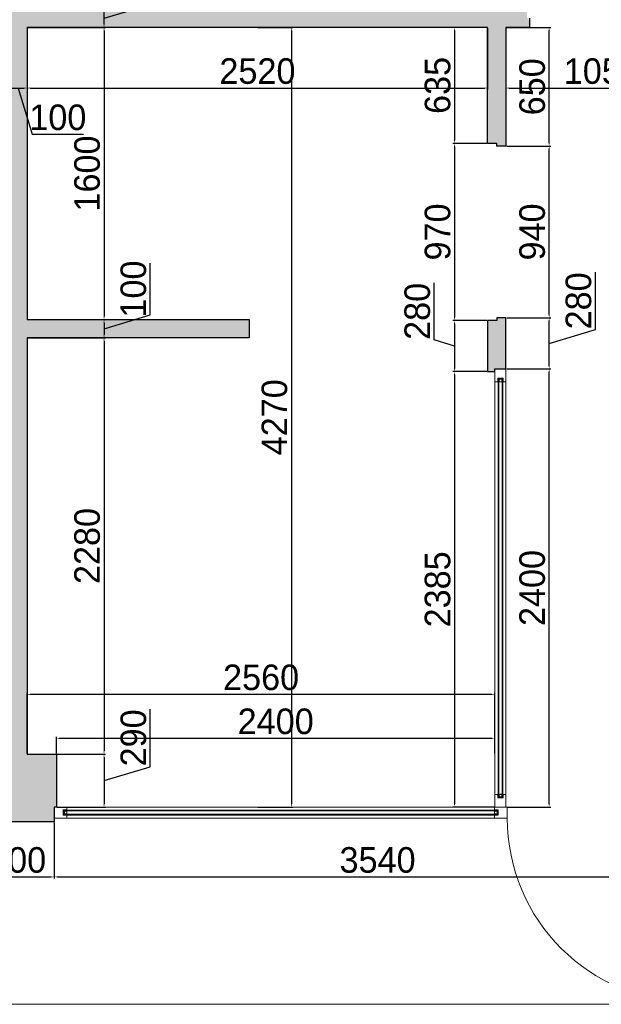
# Model space of a CAD drawing. Header units: feet. Extents: x 1858128 to 2044707, y 4638096 to 4671392.
# Tile 3 of 18: x 1865139 to 1868322, y 4644114 to 4649506. Entities that reach past the tile are written whole.
import ezdxf

# ---------------------------------------------------------------- set-up
doc = ezdxf.new("R2010")
doc.units = ezdxf.units.FT
doc.header["$MEASUREMENT"] = 0
doc.header["$PDMODE"] = 98
doc.header["$PDSIZE"] = 0.3
doc.dimstyles.new('ISO-25', dxfattribs={"dimscale": 7, "dimtxt": 20, "dimasz": 2.5, "dimexe": 1.25, "dimexo": 0.625, "dimgap": 3, "dimtad": 1, "dimdec": 0, "dimtxsty": 'Standard', "dimcen": 2.5, "dimadec": 0, "dimazin": 0, "dimtfac": 1, "dimtdec": 0, "dimtmove": 0, "dimatfit": 3, "dimfxl": 1.25, "dimarcsym": 0})

# ---------------------------------------------------------------- blocks, each defined once
blk = doc.blocks.new('*D5479')
at = {"color": 0, "lineweight": -2, "transparency": 16777216}
for p, q in [((1865184.7, 4649463.8), (1865609.3, 4649463.8)), ((1865600.6, 4649446.3), (1865600.6, 4647881.3)), ((1865184.7, 4647863.8), (1865609.3, 4647863.8))]:
    blk.add_line(p, q, dxfattribs=at)
at = {"color": 0, "lineweight": 0, "transparency": 16777216}
for points in [[(1865597.7, 4649446.3), (1865603.5, 4649446.3), (1865600.6, 4649463.8)], [(1865597.7, 4647881.3), (1865603.5, 4647881.3), (1865600.6, 4647863.8)]]:
    blk.add_solid(points, dxfattribs=at)
at = {"layer": 'Defpoints', "color": 0, "lineweight": 0, "transparency": 16777216}
for p in [(1865180.3, 4649463.8, -26089.3), (1865180.3, 4647863.8, -26089.3), (1865600.6, 4647863.8)]:
    blk.add_point(p, dxfattribs=at)
at = {"color": 0, "lineweight": 0, "transparency": 16777216, "insert": (1865508.6, 4648663.8), "char_height": 140, "attachment_point": 5, "rotation": 90}
blk.add_mtext('1600', dxfattribs=at)
blk = doc.blocks.new('*D5480')
at = {"color": 0, "lineweight": -2, "transparency": 16777216}
for p, q in [((1865853.8, 4649589.8), (1865853.8, 4649872.3)), ((1865600.6, 4649513.8), (1865853.8, 4649589.8)), ((1865199.7, 4649563.8), (1865609.3, 4649563.8)), ((1865600.6, 4649481.3), (1865600.6, 4649546.3)), ((1865184.7, 4649463.8), (1865609.3, 4649463.8))]:
    blk.add_line(p, q, dxfattribs=at)
at = {"color": 0, "lineweight": 0, "transparency": 16777216}
for points in [[(1865597.7, 4649546.3), (1865603.5, 4649546.3), (1865600.6, 4649563.8)], [(1865597.7, 4649481.3), (1865603.5, 4649481.3), (1865600.6, 4649463.8)]]:
    blk.add_solid(points, dxfattribs=at)
at = {"layer": 'Defpoints', "color": 0, "lineweight": 0, "transparency": 16777216}
for p in [(1865195.3, 4649563.8, -26089.3), (1865600.6, 4649563.8), (1865180.3, 4649463.8, -26089.3)]:
    blk.add_point(p, dxfattribs=at)
at = {"color": 0, "lineweight": 0, "transparency": 16777216, "insert": (1865761.8, 4649731.1), "char_height": 140, "attachment_point": 5, "rotation": 90}
blk.add_mtext('100', dxfattribs=at)
blk = doc.blocks.new('*D5482')
at = {"color": 0, "lineweight": -2, "transparency": 16777216}
for p, q in [((1865853.8, 4647889.8), (1865853.8, 4648172.3)), ((1865184.7, 4647863.8), (1865609.3, 4647863.8)), ((1865600.6, 4647813.8), (1865853.8, 4647889.8)), ((1865600.6, 4647846.3), (1865600.6, 4647781.3)), ((1865184.7, 4647763.8), (1865609.3, 4647763.8))]:
    blk.add_line(p, q, dxfattribs=at)
at = {"color": 0, "lineweight": 0, "transparency": 16777216}
for points in [[(1865597.7, 4647846.3), (1865603.5, 4647846.3), (1865600.6, 4647863.8)], [(1865597.7, 4647781.3), (1865603.5, 4647781.3), (1865600.6, 4647763.8)]]:
    blk.add_solid(points, dxfattribs=at)
at = {"layer": 'Defpoints', "color": 0, "lineweight": 0, "transparency": 16777216}
for p in [(1865180.3, 4647863.8, -26089.3), (1865180.3, 4647763.8, -26089.3), (1865600.6, 4647763.8)]:
    blk.add_point(p, dxfattribs=at)
at = {"color": 0, "lineweight": 0, "transparency": 16777216, "insert": (1865761.8, 4648031.1), "char_height": 140, "attachment_point": 5, "rotation": 90}
blk.add_mtext('100', dxfattribs=at)
blk = doc.blocks.new('*D5483')
at = {"color": 0, "lineweight": -2, "transparency": 16777216}
for p, q in [((1865184.7, 4647763.8), (1865609.3, 4647763.8)), ((1865600.6, 4647746.3), (1865600.6, 4645501.3)), ((1865344.7, 4645483.8), (1865609.3, 4645483.8))]:
    blk.add_line(p, q, dxfattribs=at)
at = {"color": 0, "lineweight": 0, "transparency": 16777216}
for points in [[(1865597.7, 4647746.3), (1865603.5, 4647746.3), (1865600.6, 4647763.8)], [(1865597.7, 4645501.3), (1865603.5, 4645501.3), (1865600.6, 4645483.8)]]:
    blk.add_solid(points, dxfattribs=at)
at = {"layer": 'Defpoints', "color": 0, "lineweight": 0, "transparency": 16777216}
for p in [(1865180.3, 4647763.8, -26089.3), (1865340.3, 4645483.8, -26089.3), (1865600.6, 4645483.8)]:
    blk.add_point(p, dxfattribs=at)
at = {"color": 0, "lineweight": 0, "transparency": 16777216, "insert": (1865508.6, 4646623.8), "char_height": 140, "attachment_point": 5, "rotation": 90}
blk.add_mtext('2280', dxfattribs=at)
blk = doc.blocks.new('*D5484')
at = {"color": 0, "lineweight": -2, "transparency": 16777216}
for p, q in [((1865854.1, 4645414.9), (1865854.1, 4645731)), ((1865344.7, 4645483.8), (1865609.3, 4645483.8)), ((1865600.6, 4645466.3), (1865600.6, 4645211.3)), ((1865600.6, 4645338.8), (1865854.1, 4645414.9)), ((1865344.7, 4645193.8), (1865609.3, 4645193.8))]:
    blk.add_line(p, q, dxfattribs=at)
at = {"color": 0, "lineweight": 0, "transparency": 16777216}
for points in [[(1865597.7, 4645466.3), (1865603.5, 4645466.3), (1865600.6, 4645483.8)], [(1865597.7, 4645211.3), (1865603.5, 4645211.3), (1865600.6, 4645193.8)]]:
    blk.add_solid(points, dxfattribs=at)
at = {"layer": 'Defpoints', "color": 0, "lineweight": 0, "transparency": 16777216}
for p in [(1865340.3, 4645483.8, -26089.3), (1865340.3, 4645193.8, -26089.3), (1865600.6, 4645193.8)]:
    blk.add_point(p, dxfattribs=at)
at = {"color": 0, "lineweight": 0, "transparency": 16777216, "insert": (1865762, 4645572.9), "char_height": 140, "attachment_point": 5, "rotation": 90}
blk.add_mtext('290', dxfattribs=at)
blk = doc.blocks.new('*D5485')
at = {"color": 0, "lineweight": -2, "transparency": 16777216}
for p, q in [((1866442.2, 4649463.8), (1866634.8, 4649463.8)), ((1866626, 4649446.3), (1866626, 4645211.3)), ((1866442.2, 4645193.8), (1866634.8, 4645193.8))]:
    blk.add_line(p, q, dxfattribs=at)
at = {"color": 0, "lineweight": 0, "transparency": 16777216}
for points in [[(1866623.1, 4649446.3), (1866628.9, 4649446.3), (1866626, 4649463.8)], [(1866623.1, 4645211.3), (1866628.9, 4645211.3), (1866626, 4645193.8)]]:
    blk.add_solid(points, dxfattribs=at)
at = {"layer": 'Defpoints', "color": 0, "lineweight": 0, "transparency": 16777216}
for p in [(1866437.8, 4649463.8, -26089.3), (1866437.8, 4645193.8, -26089.3), (1866626, 4645193.8)]:
    blk.add_point(p, dxfattribs=at)
at = {"color": 0, "lineweight": 0, "transparency": 16777216, "insert": (1866534, 4647328.8), "char_height": 140, "attachment_point": 5, "rotation": 90}
blk.add_mtext('4270', dxfattribs=at)
blk = doc.blocks.new('*D5486')
at = {"color": 0, "lineweight": -2, "transparency": 16777216}
for p, q in [((1865080.8, 4649479.5), (1865080.8, 4649123.3)), ((1865180.3, 4649459.5), (1865180.3, 4649123.3)), ((1865098.3, 4649132), (1865162.8, 4649132)), ((1865130.6, 4649132), (1865206.6, 4648878.8)), ((1865206.6, 4648878.8), (1865489.1, 4648878.8))]:
    blk.add_line(p, q, dxfattribs=at)
at = {"color": 0, "lineweight": 0, "transparency": 16777216}
for points in [[(1865098.3, 4649134.9), (1865098.3, 4649129.1), (1865080.8, 4649132)], [(1865162.8, 4649134.9), (1865162.8, 4649129.1), (1865180.3, 4649132)]]:
    blk.add_solid(points, dxfattribs=at)
at = {"layer": 'Defpoints', "color": 0, "lineweight": 0, "transparency": 16777216}
for p in [(1865080.8, 4649483.8, -26089.3), (1865180.3, 4649463.8, -26089.3), (1865180.3, 4649132)]:
    blk.add_point(p, dxfattribs=at)
at = {"color": 0, "lineweight": 0, "transparency": 16777216, "insert": (1865347.8, 4648970.8), "char_height": 140, "attachment_point": 5}
blk.add_mtext('100', dxfattribs=at)
blk = doc.blocks.new('*D5487')
at = {"color": 0, "lineweight": -2, "transparency": 16777216}
for p, q in [((1865180.3, 4649459.5), (1865180.3, 4649123.3)), ((1867700.3, 4649459.5), (1867700.3, 4649123.3)), ((1865197.8, 4649132), (1867682.8, 4649132))]:
    blk.add_line(p, q, dxfattribs=at)
at = {"color": 0, "lineweight": 0, "transparency": 16777216}
for points in [[(1865197.8, 4649134.9), (1865197.8, 4649129.1), (1865180.3, 4649132)], [(1867682.8, 4649134.9), (1867682.8, 4649129.1), (1867700.3, 4649132)]]:
    blk.add_solid(points, dxfattribs=at)
at = {"layer": 'Defpoints', "color": 0, "lineweight": 0, "transparency": 16777216}
for p in [(1865180.3, 4649463.8, -26089.3), (1867700.3, 4649463.8, -26089.3), (1867700.3, 4649132)]:
    blk.add_point(p, dxfattribs=at)
at = {"color": 0, "lineweight": 0, "transparency": 16777216, "insert": (1866440.3, 4649224), "char_height": 140, "attachment_point": 5}
blk.add_mtext('2520', dxfattribs=at)
blk = doc.blocks.new('*D5488')
at = {"color": 0, "lineweight": -2, "transparency": 16777216}
for p, q in [((1867800.3, 4649459.5), (1867800.3, 4649123.3)), ((1868850.3, 4649459.5), (1868850.3, 4649123.3)), ((1867817.8, 4649132), (1868832.8, 4649132))]:
    blk.add_line(p, q, dxfattribs=at)
at = {"color": 0, "lineweight": 0, "transparency": 16777216}
for points in [[(1867817.8, 4649134.9), (1867817.8, 4649129.1), (1867800.3, 4649132)], [(1868832.8, 4649134.9), (1868832.8, 4649129.1), (1868850.3, 4649132)]]:
    blk.add_solid(points, dxfattribs=at)
at = {"layer": 'Defpoints', "color": 0, "lineweight": 0, "transparency": 16777216}
for p in [(1867800.3, 4649463.8, -26089.3), (1868850.3, 4649463.8, -26089.3), (1868850.3, 4649132)]:
    blk.add_point(p, dxfattribs=at)
at = {"color": 0, "lineweight": 0, "transparency": 16777216, "insert": (1868325.3, 4649224), "char_height": 140, "attachment_point": 5}
blk.add_mtext('1050', dxfattribs=at)
blk = doc.blocks.new('*D5491')
at = {"color": 0, "lineweight": -2, "transparency": 16777216}
for p, q in [((1864927.8, 4645109.5), (1864927.8, 4644802.9)), ((1865327.8, 4645109.5), (1865327.8, 4644802.9)), ((1864945.3, 4644811.6), (1865310.3, 4644811.6))]:
    blk.add_line(p, q, dxfattribs=at)
at = {"color": 0, "lineweight": 0, "transparency": 16777216}
for points in [[(1864945.3, 4644814.5), (1864945.3, 4644808.7), (1864927.8, 4644811.6)], [(1865310.3, 4644814.5), (1865310.3, 4644808.7), (1865327.8, 4644811.6)]]:
    blk.add_solid(points, dxfattribs=at)
at = {"layer": 'Defpoints', "color": 0, "lineweight": 0, "transparency": 16777216}
for p in [(1864927.8, 4645113.8, -26089.3), (1865327.8, 4645113.8, -26089.3), (1865327.8, 4644811.6)]:
    blk.add_point(p, dxfattribs=at)
at = {"color": 0, "lineweight": 0, "transparency": 16777216, "insert": (1865127.8, 4644903.6), "char_height": 140, "attachment_point": 5}
blk.add_mtext('400', dxfattribs=at)
blk = doc.blocks.new('*D5492')
at = {"color": 0, "lineweight": -2, "transparency": 16777216}
for p, q in [((1865327.8, 4645109.5), (1865327.8, 4644802.9)), ((1868867.8, 4645129.5), (1868867.8, 4644802.9)), ((1865345.3, 4644811.6), (1868850.3, 4644811.6))]:
    blk.add_line(p, q, dxfattribs=at)
at = {"color": 0, "lineweight": 0, "transparency": 16777216}
for points in [[(1865345.3, 4644814.5), (1865345.3, 4644808.7), (1865327.8, 4644811.6)], [(1868850.3, 4644814.5), (1868850.3, 4644808.7), (1868867.8, 4644811.6)]]:
    blk.add_solid(points, dxfattribs=at)
at = {"layer": 'Defpoints', "color": 0, "lineweight": 0, "transparency": 16777216}
for p in [(1865327.8, 4645113.8, -26089.3), (1868867.8, 4645133.8, -26089.3), (1868867.8, 4644811.6)]:
    blk.add_point(p, dxfattribs=at)
at = {"color": 0, "lineweight": 0, "transparency": 16777216, "insert": (1867097.8, 4644903.6), "char_height": 140, "attachment_point": 5}
blk.add_mtext('3540', dxfattribs=at)
blk = doc.blocks.new('*D5508')
at = {"color": 0, "lineweight": -2, "transparency": 16777216}
for p, q in [((1867804.7, 4647593.8), (1868045.7, 4647593.8)), ((1868036.9, 4645211.3), (1868036.9, 4647576.3)), ((1867804.7, 4645193.8), (1868045.7, 4645193.8))]:
    blk.add_line(p, q, dxfattribs=at)
at = {"color": 0, "lineweight": 0, "transparency": 16777216}
for points in [[(1868034, 4647576.3), (1868039.8, 4647576.3), (1868036.9, 4647593.8)], [(1868034, 4645211.3), (1868039.8, 4645211.3), (1868036.9, 4645193.8)]]:
    blk.add_solid(points, dxfattribs=at)
at = {"layer": 'Defpoints', "color": 0, "lineweight": 0, "transparency": 16777216}
for p in [(1867800.3, 4647593.8, -26089.3), (1868036.9, 4647593.8), (1867800.3, 4645193.8, -26089.3)]:
    blk.add_point(p, dxfattribs=at)
at = {"color": 0, "lineweight": 0, "transparency": 16777216, "insert": (1867944.9, 4646393.8), "char_height": 140, "attachment_point": 5, "rotation": 90}
blk.add_mtext('2400', dxfattribs=at)
blk = doc.blocks.new('*D5509')
at = {"color": 0, "lineweight": -2, "transparency": 16777216}
for p, q in [((1868290.1, 4647809.8), (1868290.1, 4648123)), ((1867804.7, 4647873.8), (1868045.7, 4647873.8)), ((1868036.9, 4647611.3), (1868036.9, 4647856.3)), ((1868036.9, 4647733.8), (1868290.1, 4647809.8)), ((1867804.7, 4647593.8), (1868045.7, 4647593.8))]:
    blk.add_line(p, q, dxfattribs=at)
at = {"color": 0, "lineweight": 0, "transparency": 16777216}
for points in [[(1868034, 4647856.3), (1868039.8, 4647856.3), (1868036.9, 4647873.8)], [(1868034, 4647611.3), (1868039.8, 4647611.3), (1868036.9, 4647593.8)]]:
    blk.add_solid(points, dxfattribs=at)
at = {"layer": 'Defpoints', "color": 0, "lineweight": 0, "transparency": 16777216}
for p in [(1867800.3, 4647873.8, -26089.3), (1868036.9, 4647873.8), (1867800.3, 4647593.8, -26089.3)]:
    blk.add_point(p, dxfattribs=at)
at = {"color": 0, "lineweight": 0, "transparency": 16777216, "insert": (1868198.1, 4647966.4), "char_height": 140, "attachment_point": 5, "rotation": 90}
blk.add_mtext('280', dxfattribs=at)
blk = doc.blocks.new('*D5510')
at = {"color": 0, "lineweight": -2, "transparency": 16777216}
for p, q in [((1867804.7, 4648813.8), (1868045.7, 4648813.8)), ((1868036.9, 4647891.3), (1868036.9, 4648796.3)), ((1867804.7, 4647873.8), (1868045.7, 4647873.8))]:
    blk.add_line(p, q, dxfattribs=at)
at = {"color": 0, "lineweight": 0, "transparency": 16777216}
for points in [[(1868034, 4648796.3), (1868039.8, 4648796.3), (1868036.9, 4648813.8)], [(1868034, 4647891.3), (1868039.8, 4647891.3), (1868036.9, 4647873.8)]]:
    blk.add_solid(points, dxfattribs=at)
at = {"layer": 'Defpoints', "color": 0, "lineweight": 0, "transparency": 16777216}
for p in [(1867800.3, 4648813.8, -26089.3), (1868036.9, 4648813.8), (1867800.3, 4647873.8, -26089.3)]:
    blk.add_point(p, dxfattribs=at)
at = {"color": 0, "lineweight": 0, "transparency": 16777216, "insert": (1867944.8, 4648343.8), "char_height": 140, "attachment_point": 5, "rotation": 90}
blk.add_mtext('940', dxfattribs=at)
blk = doc.blocks.new('*D5511')
at = {"color": 0, "lineweight": -2, "transparency": 16777216}
for p, q in [((1867804.7, 4649463.8), (1868045.7, 4649463.8)), ((1868036.9, 4648831.3), (1868036.9, 4649446.3)), ((1867804.7, 4648813.8), (1868045.7, 4648813.8))]:
    blk.add_line(p, q, dxfattribs=at)
at = {"color": 0, "lineweight": 0, "transparency": 16777216}
for points in [[(1868034, 4649446.3), (1868039.8, 4649446.3), (1868036.9, 4649463.8)], [(1868034, 4648831.3), (1868039.8, 4648831.3), (1868036.9, 4648813.8)]]:
    blk.add_solid(points, dxfattribs=at)
at = {"layer": 'Defpoints', "color": 0, "lineweight": 0, "transparency": 16777216}
for p in [(1867800.3, 4649463.8, -26089.3), (1868036.9, 4649463.8), (1867800.3, 4648813.8, -26089.3)]:
    blk.add_point(p, dxfattribs=at)
at = {"color": 0, "lineweight": 0, "transparency": 16777216, "insert": (1867944.9, 4649138.8), "char_height": 140, "attachment_point": 5, "rotation": 90}
blk.add_mtext('650', dxfattribs=at)
blk = doc.blocks.new('*D5518')
at = {"color": 0, "lineweight": -2, "transparency": 16777216}
for p, q in [((1867696, 4649463.8), (1867510.3, 4649463.8)), ((1867519, 4649446.3), (1867519, 4648846.3)), ((1867696, 4648828.8), (1867510.3, 4648828.8))]:
    blk.add_line(p, q, dxfattribs=at)
at = {"color": 0, "lineweight": 0, "transparency": 16777216}
for points in [[(1867516.1, 4649446.3), (1867521.9, 4649446.3), (1867519, 4649463.8)], [(1867516.1, 4648846.3), (1867521.9, 4648846.3), (1867519, 4648828.8)]]:
    blk.add_solid(points, dxfattribs=at)
at = {"layer": 'Defpoints', "color": 0, "lineweight": 0, "transparency": 16777216}
for p in [(1867700.3, 4649463.8, -26089.3), (1867519, 4648828.8), (1867700.3, 4648828.8, -26089.3)]:
    blk.add_point(p, dxfattribs=at)
at = {"color": 0, "lineweight": 0, "transparency": 16777216, "insert": (1867427, 4649146.3), "char_height": 140, "attachment_point": 5, "rotation": 90}
blk.add_mtext('635', dxfattribs=at)
blk = doc.blocks.new('*D5519')
at = {"color": 0, "lineweight": -2, "transparency": 16777216}
for p, q in [((1867696, 4648828.8), (1867510.3, 4648828.8)), ((1867519, 4648811.3), (1867519, 4647876.3)), ((1867696, 4647858.8), (1867510.3, 4647858.8))]:
    blk.add_line(p, q, dxfattribs=at)
at = {"color": 0, "lineweight": 0, "transparency": 16777216}
for points in [[(1867516.1, 4648811.3), (1867521.9, 4648811.3), (1867519, 4648828.8)], [(1867516.1, 4647876.3), (1867521.9, 4647876.3), (1867519, 4647858.8)]]:
    blk.add_solid(points, dxfattribs=at)
at = {"layer": 'Defpoints', "color": 0, "lineweight": 0, "transparency": 16777216}
for p in [(1867700.3, 4648828.8, -26089.3), (1867519, 4647858.8), (1867700.3, 4647858.8, -26089.3)]:
    blk.add_point(p, dxfattribs=at)
at = {"color": 0, "lineweight": 0, "transparency": 16777216, "insert": (1867426.9, 4648343.8), "char_height": 140, "attachment_point": 5, "rotation": 90}
blk.add_mtext('970', dxfattribs=at)
blk = doc.blocks.new('*D5520')
at = {"color": 0, "lineweight": -2, "transparency": 16777216}
for p, q in [((1867407.8, 4647752.2), (1867407.8, 4648065.4)), ((1867696, 4647858.8), (1867510.3, 4647858.8)), ((1867519, 4647841.3), (1867519, 4647596.3)), ((1867519, 4647718.8), (1867407.8, 4647752.2)), ((1867696, 4647578.8), (1867510.3, 4647578.8))]:
    blk.add_line(p, q, dxfattribs=at)
at = {"color": 0, "lineweight": 0, "transparency": 16777216}
for points in [[(1867516.1, 4647841.3), (1867521.9, 4647841.3), (1867519, 4647858.8)], [(1867516.1, 4647596.3), (1867521.9, 4647596.3), (1867519, 4647578.8)]]:
    blk.add_solid(points, dxfattribs=at)
at = {"layer": 'Defpoints', "color": 0, "lineweight": 0, "transparency": 16777216}
for p in [(1867700.3, 4647858.8, -26089.3), (1867519, 4647578.8), (1867700.3, 4647578.8, -26089.3)]:
    blk.add_point(p, dxfattribs=at)
at = {"color": 0, "lineweight": 0, "transparency": 16777216, "insert": (1867315.8, 4647908.8), "char_height": 140, "attachment_point": 5, "rotation": 90}
blk.add_mtext('280', dxfattribs=at)
blk = doc.blocks.new('*D5521')
at = {"color": 0, "lineweight": -2, "transparency": 16777216}
for p, q in [((1867696, 4647578.8), (1867510.3, 4647578.8)), ((1867519, 4647561.3), (1867519, 4645211.3)), ((1867736, 4645193.8), (1867510.3, 4645193.8))]:
    blk.add_line(p, q, dxfattribs=at)
at = {"color": 0, "lineweight": 0, "transparency": 16777216}
for points in [[(1867516.1, 4647561.3), (1867521.9, 4647561.3), (1867519, 4647578.8)], [(1867516.1, 4645211.3), (1867521.9, 4645211.3), (1867519, 4645193.8)]]:
    blk.add_solid(points, dxfattribs=at)
at = {"layer": 'Defpoints', "color": 0, "lineweight": 0, "transparency": 16777216}
for p in [(1867700.3, 4647578.8, -26089.3), (1867519, 4645193.8), (1867740.3, 4645193.8, -26089.3)]:
    blk.add_point(p, dxfattribs=at)
at = {"color": 0, "lineweight": 0, "transparency": 16777216, "insert": (1867427, 4646386.3), "char_height": 140, "attachment_point": 5, "rotation": 90}
blk.add_mtext('2385', dxfattribs=at)
blk = doc.blocks.new('*D5522')
at = {"color": 0, "lineweight": -2, "transparency": 16777216}
for p, q in [((1865180.3, 4645488.2), (1865180.3, 4645820.4)), ((1865197.8, 4645811.7), (1867722.8, 4645811.7)), ((1867740.3, 4645488.2), (1867740.3, 4645820.4))]:
    blk.add_line(p, q, dxfattribs=at)
at = {"color": 0, "lineweight": 0, "transparency": 16777216}
for points in [[(1865197.8, 4645814.6), (1865197.8, 4645808.8), (1865180.3, 4645811.7)], [(1867722.8, 4645814.6), (1867722.8, 4645808.8), (1867740.3, 4645811.7)]]:
    blk.add_solid(points, dxfattribs=at)
at = {"layer": 'Defpoints', "color": 0, "lineweight": 0, "transparency": 16777216}
for p in [(1867740.3, 4645811.7), (1865180.3, 4645483.8, -26089.3), (1867740.3, 4645483.8, -26089.3)]:
    blk.add_point(p, dxfattribs=at)
at = {"color": 0, "lineweight": 0, "transparency": 16777216, "insert": (1866460.3, 4645903.7), "char_height": 140, "attachment_point": 5}
blk.add_mtext('2560', dxfattribs=at)
blk = doc.blocks.new('*D5523')
at = {"color": 0, "lineweight": -2, "transparency": 16777216}
for p, q in [((1865340.3, 4645488.2), (1865340.3, 4645579.6)), ((1865357.8, 4645570.9), (1867722.8, 4645570.9)), ((1867740.3, 4645492.6), (1867740.3, 4645579.6))]:
    blk.add_line(p, q, dxfattribs=at)
at = {"color": 0, "lineweight": 0, "transparency": 16777216}
for points in [[(1865357.8, 4645573.8), (1865357.8, 4645568), (1865340.3, 4645570.9)], [(1867722.8, 4645573.8), (1867722.8, 4645568), (1867740.3, 4645570.9)]]:
    blk.add_solid(points, dxfattribs=at)
at = {"layer": 'Defpoints', "color": 0, "lineweight": 0, "transparency": 16777216}
for p in [(1867740.3, 4645570.9), (1865340.3, 4645483.8, -26089.3), (1867740.3, 4645488.2)]:
    blk.add_point(p, dxfattribs=at)
at = {"color": 0, "lineweight": 0, "transparency": 16777216, "insert": (1866540.3, 4645662.8), "char_height": 140, "attachment_point": 5}
blk.add_mtext('2400', dxfattribs=at)

msp = doc.modelspace()

# ---------------------------------------------------------------- hatches: boundary and pattern name
at = {"lineweight": 0}
h = msp.add_hatch(dxfattribs=at)
h.set_pattern_fill('AR-CONC', color=256, scale=30)
h.set_pattern_definition([(50, (0, 0), (215.178055, -18.8256405), [22.5, -247.5]), (355, (0, 0), (-41.6254, 225.65764), [18, -198]), (100.4514445, (17.93, -1.57), (173.552654, 206.831997), [19.122058, -210.342634]), (46.1842, (0, 60), (320.172399, -49.655784), [33.75, -371.25]), (96.6356355, (26.68, 55.86), (280.398584, 292.23558), [28.683103, -315.514128]), (351.184164, (0, 60), (280.398584, 292.23558), [27, -297]), (21, (30, 45), (179.0721156, -120.785667), [22.5, -247.5]), (326, (30, 45), (72.9946, 217.545014), [18, -198]), (71.4514447, (44.92, 34.93), (252.066713, 96.759346), [19.122057, -210.342634]), (37.5, (0, 0), (3.6479566, 99.8681561), [0, -195.6, 0, -201, 0, -198.75]), (7.5, (0, 0), (78.9208612, 118.3235136), [0, -114.6, 0, -191.1, 0, -75.75]), (327.5, (-66.9, 0), (160.1467309, -6.7664615), [0, -75, 0, -234, 0, -310.5]), (317.5, (-96.9, 0), (174.9558508, 30.0314947), [0, -97.5, 0, -155.4, 0, -220.5])])
h.paths.add_polyline_path([(1859110.8, 4648863.8), (1859110.8, 4648883.8), (1859027.8, 4648883.8), (1859027.8, 4651618.8), (1859262.8, 4651618.8), (1859262.8, 4651548.8), (1862447.8, 4651548.8), (1862447.8, 4651598.8), (1862497.8, 4651598.8), (1862497.8, 4651548.8), (1863337.8, 4651548.8), (1863337.8, 4651598.8), (1863387.8, 4651598.8), (1863387.8, 4651548.8), (1863887.8, 4651548.8), (1863887.8, 4651598.8), (1863937.8, 4651598.8), (1863937.8, 4651533.8), (1863917.8, 4651533.8), (1863917.8, 4651473.8), (1863955.3, 4651473.8), (1863955.3, 4651163.8), (1863705.3, 4651163.8), (1863705.3, 4649583.8), (1865085.3, 4649583.8), (1865085.3, 4651163.8), (1864760.3, 4651163.8), (1864760.3, 4651473.8), (1864797.8, 4651473.8), (1864797.8, 4651533.8), (1864777.8, 4651533.8), (1864777.8, 4651598.8), (1864827.8, 4651598.8), (1864827.8, 4651548.8), (1871552.8, 4651548.8), (1871552.8, 4651618.8), (1871792.8, 4651618.8), (1871792.8, 4650958.8), (1871712.8, 4650958.8), (1871712.8, 4650938.8), (1871510.3, 4650938.8), (1871510.3, 4651168.8), (1868950.3, 4651168.8), (1868950.3, 4649398.8), (1868900.3, 4649398.8), (1868900.3, 4649383.8), (1868850.3, 4649383.8), (1868850.3, 4649463.8), (1868770.3, 4649463.8), (1868770.3, 4649513.8), (1868785.3, 4649513.8), (1868785.3, 4649563.8), (1868855.3, 4649563.8), (1868855.3, 4651163.8), (1866835.3, 4651163.8), (1866835.3, 4650488.8), (1866785.3, 4650488.8), (1866785.3, 4650503.8), (1866735.3, 4650503.8), (1866735.3, 4651163.8), (1865195.3, 4651163.8), (1865195.3, 4649563.8), (1866735.3, 4649563.8), (1866735.3, 4649633.8), (1866785.3, 4649633.8), (1866785.3, 4649648.8), (1866835.3, 4649648.8), (1866835.3, 4649563.8), (1867915.3, 4649563.8), (1867915.3, 4649513.8), (1867930.3, 4649513.8), (1867930.3, 4649463.8), (1867800.3, 4649463.8), (1867800.3, 4648813.8), (1867750.3, 4648813.8), (1867750.3, 4648828.8), (1867700.3, 4648828.8), (1867700.3, 4649463.8), (1865180.3, 4649463.8), (1865180.3, 4647863.8), (1866395.3, 4647863.8), (1866395.3, 4647763.8), (1865180.3, 4647763.8), (1865180.3, 4645483.8), (1865340.3, 4645483.8), (1865340.3, 4645193.8), (1865327.8, 4645193.8), (1865327.8, 4645113.8), (1864927.8, 4645113.8), (1864927.8, 4645193.8), (1864900.8, 4645193.8), (1864900.8, 4645493.8), (1865080.8, 4645493.8), (1865080.8, 4649483.8), (1862080.8, 4649483.8), (1862080.8, 4649723.8), (1862130.8, 4649723.8), (1862130.8, 4649708.8), (1862205.8, 4649708.8), (1862205.8, 4649583.8), (1863585.8, 4649583.8), (1863585.8, 4651163.8), (1863322.8, 4651163.8), (1863322.8, 4651443.8), (1862522.8, 4651443.8), (1862522.8, 4651163.8), (1862205.8, 4651163.8), (1862205.8, 4650558.8), (1862130.8, 4650558.8), (1862130.8, 4650543.8), (1862080.8, 4650543.8), (1862080.8, 4651163.8), (1859330.8, 4651163.8), (1859330.8, 4648863.8)])
h.paths.add_polyline_path([(1871792.8, 4644533.8), (1871212.8, 4644533.8), (1871212.8, 4644888.8), (1871200.3, 4644888.8), (1871200.3, 4645278.8), (1871510.3, 4645278.8), (1871510.3, 4648268.8), (1868950.3, 4648268.8), (1868950.3, 4648188.8), (1868900.3, 4648188.8), (1868900.3, 4648173.8), (1868850.3, 4648173.8), (1868850.3, 4648443.8), (1868900.3, 4648443.8), (1868900.3, 4648428.8), (1868950.3, 4648428.8), (1868950.3, 4648368.8), (1871510.3, 4648368.8), (1871510.3, 4650118.8), (1871712.8, 4650118.8), (1871712.8, 4650098.8), (1871792.8, 4650098.8)])
h.paths.add_polyline_path([(1868850.3, 4645193.8), (1868850.3, 4647233.8), (1868900.3, 4647233.8), (1868900.3, 4647218.8), (1868950.3, 4647218.8), (1868950.3, 4645278.8), (1869440.3, 4645278.8), (1869440.3, 4644888.8), (1869427.8, 4644888.8), (1869427.8, 4644533.8), (1868867.8, 4644533.8), (1868867.8, 4645133.8), (1868887.8, 4645133.8), (1868887.8, 4645193.8)], flags=17)
h.paths.add_polyline_path([(1867800.3, 4647873.8), (1867750.3, 4647873.8), (1867750.3, 4647858.8), (1867700.3, 4647858.8), (1867700.3, 4647578.8), (1867740.3, 4647578.8), (1867740.3, 4647593.8), (1867800.3, 4647593.8)], flags=17)
h.paths.add_polyline_path([(1859027.8, 4645113.8), (1859027.8, 4645473.8), (1859110.8, 4645473.8), (1859110.8, 4645493.8), (1859330.8, 4645493.8), (1859330.8, 4645193.8), (1859327.8, 4645193.8), (1859327.8, 4645113.8)], flags=17)
at = {"lineweight": 9, "ltscale": 0.5}
h = msp.add_hatch(color=140, dxfattribs=at)
h.paths.add_polyline_path([(1867761.1, 4647538.1), (1867757.1, 4647538.1), (1867757.1, 4645249.6), (1867761.1, 4645249.6)])
h.paths.add_polyline_path([(1867783.8, 4645249.6), (1867779.8, 4645249.6), (1867779.8, 4647538.1), (1867783.8, 4647538.1)])
h = msp.add_hatch(color=140, dxfattribs=at)
h.paths.add_polyline_path([(1865383.6, 4645154.6), (1865383.6, 4645150.6), (1867752.1, 4645150.6), (1867752.1, 4645154.6)])
h.paths.add_polyline_path([(1867752.1, 4645177.3), (1867752.1, 4645173.3), (1865383.6, 4645173.3), (1865383.6, 4645177.3)])

# ---------------------------------------------------------------- linework, layer by layer
at = {"lineweight": 5, "elevation": -26089.3}
msp.add_lwpolyline([(1858127.8, 4652448.8), (1858127.8, 4644113.8), (1872692.8, 4644113.8), (1872692.8, 4652448.8)], close=True, dxfattribs=at)
at = {"ltscale": 0.5, "elevation": -26089.3}
msp.add_lwpolyline([(1867930.3, 4649513.8), (1867930.3, 4649463.8), (1867800.3, 4649463.8), (1867800.3, 4648813.8), (1867750.3, 4648813.8), (1867750.3, 4648828.8), (1867700.3, 4648828.8), (1867700.3, 4649463.8), (1865180.3, 4649463.8), (1865180.3, 4647863.8), (1866395.3, 4647863.8), (1866395.3, 4647763.8), (1865180.3, 4647763.8), (1865180.3, 4645483.8), (1865340.3, 4645483.8), (1865340.3, 4645193.8), (1865327.8, 4645193.8), (1865327.8, 4645113.8), (1864927.8, 4645113.8)], dxfattribs=at)
msp.add_lwpolyline([(1867800.3, 4647873.8), (1867750.3, 4647873.8), (1867750.3, 4647858.8), (1867700.3, 4647858.8), (1867700.3, 4647578.8), (1867740.3, 4647578.8), (1867740.3, 4647593.8), (1867800.3, 4647593.8)], close=True, dxfattribs=at)
at = {"lineweight": 9, "ltscale": 0.5, "elevation": -26089.3}
for points in [[(1867800.3, 4647593.8), (1867800.3, 4647523.8), (1867785.3, 4647523.8), (1867785.3, 4647543.8), (1867755.3, 4647543.8), (1867755.3, 4647523.8), (1867740.3, 4647523.8), (1867740.3, 4647593.8), (1867800.3, 4647593.8)], [(1867800.3, 4645193.8), (1867800.3, 4645263.8), (1867785.3, 4645263.8), (1867785.3, 4645243.8), (1867755.3, 4645243.8), (1867755.3, 4645263.8), (1867740.3, 4645263.8), (1867740.3, 4645193.8), (1867800.3, 4645193.8)], [(1865327.8, 4645193.8), (1865397.8, 4645193.8), (1865397.8, 4645178.8), (1865377.8, 4645178.8), (1865377.8, 4645148.8), (1865397.8, 4645148.8), (1865397.8, 4645133.8), (1865327.8, 4645133.8), (1865327.8, 4645193.8)], [(1867807.8, 4645193.8), (1867737.8, 4645193.8), (1867737.8, 4645178.8), (1867757.8, 4645178.8), (1867757.8, 4645148.8), (1867737.8, 4645148.8), (1867737.8, 4645133.8), (1867807.8, 4645133.8), (1867807.8, 4645193.8)]]:
    msp.add_lwpolyline(points, dxfattribs=at)
for points in [[(1867783.8, 4647539.1), (1867757.1, 4647539.1), (1867757.1, 4647543), (1867783.8, 4647543)], [(1867778.4, 4647523.8), (1867762.9, 4647523.8), (1867762.9, 4647538.1), (1867778.4, 4647538.1)], [(1867800.3, 4645263.8), (1867740.3, 4645263.8), (1867740.3, 4647523.8), (1867800.3, 4647523.8)], [(1867778.4, 4645263.9), (1867762.9, 4645263.9), (1867762.9, 4645249.6), (1867778.4, 4645249.6)], [(1867783.8, 4645248.6), (1867757.1, 4645248.6), (1867757.1, 4645244.7), (1867783.8, 4645244.7)], [(1865382.6, 4645177.3), (1865382.6, 4645150.6), (1865378.7, 4645150.6), (1865378.7, 4645177.3)], [(1865397.9, 4645171.9), (1865397.9, 4645156.3), (1865383.6, 4645156.3), (1865383.6, 4645171.9)], [(1867737.8, 4645193.8), (1867737.8, 4645133.8), (1865397.8, 4645133.8), (1865397.8, 4645193.8)], [(1867737.8, 4645171.9), (1867737.8, 4645156.3), (1867752.1, 4645156.3), (1867752.1, 4645171.9)], [(1867753.1, 4645177.3), (1867753.1, 4645150.6), (1867757, 4645150.6), (1867757, 4645177.3)]]:
    msp.add_lwpolyline(points, close=True, dxfattribs=at)
at = {"color": 154, "lineweight": 9, "ltscale": 0.5, "elevation": -26089.3}
for points in [[(1867761.1, 4647538.1), (1867757.1, 4647538.1), (1867757.1, 4645249.6), (1867761.1, 4645249.6)], [(1867783.8, 4645249.6), (1867779.8, 4645249.6), (1867779.8, 4647538.1), (1867783.8, 4647538.1)], [(1867752.1, 4645177.3), (1867752.1, 4645173.3), (1865383.6, 4645173.3), (1865383.6, 4645177.3)], [(1865383.6, 4645154.6), (1865383.6, 4645150.6), (1867752.1, 4645150.6), (1867752.1, 4645154.6)]]:
    msp.add_lwpolyline(points, close=True, dxfattribs=at)
at = {"lineweight": 5}
msp.add_arc((1868817.8, 4645133.8, -26089.3), 1010, 180, 270, dxfattribs=at)

# ---------------------------------------------------------------- dimensions: what is measured, and where the dimension line sits
at = {"color": 5, "lineweight": 0}
for base, p1, p2, picture, middle in [((1865600.6, 4649563.8), (1865180.3, 4649463.8, -26089.3), (1865195.3, 4649563.8, -26089.3), '*D5480', (1865761.8, 4649610.8)), ((1868036.9, 4649463.8), (1867800.3, 4648813.8, -26089.3), (1867800.3, 4649463.8, -26089.3), '*D5511', (1867944.9, 4649138.8)), ((1867519, 4647858.8), (1867700.3, 4648828.8, -26089.3), (1867700.3, 4647858.8, -26089.3), '*D5519', (1867426.9, 4648343.8)), ((1868036.9, 4648813.8), (1867800.3, 4647873.8, -26089.3), (1867800.3, 4648813.8, -26089.3), '*D5510', (1867944.8, 4648343.8)), ((1865600.6, 4647763.8), (1865180.3, 4647863.8, -26089.3), (1865180.3, 4647763.8, -26089.3), '*D5482', (1865761.8, 4647910.8)), ((1868036.9, 4647873.8), (1867800.3, 4647593.8, -26089.3), (1867800.3, 4647873.8, -26089.3), '*D5509', (1868198.1, 4647830.8)), ((1867519, 4647578.8), (1867700.3, 4647858.8, -26089.3), (1867700.3, 4647578.8, -26089.3), '*D5520', (1867315.8, 4647773.2)), ((1865600.6, 4645483.8), (1865180.3, 4647763.8, -26089.3), (1865340.3, 4645483.8, -26089.3), '*D5483', (1865508.6, 4646623.8)), ((1867519, 4645193.8), (1867700.3, 4647578.8, -26089.3), (1867740.3, 4645193.8, -26089.3), '*D5521', (1867427, 4646386.3)), ((1865600.6, 4645193.8), (1865340.3, 4645483.8, -26089.3), (1865340.3, 4645193.8, -26089.3), '*D5484', (1865762, 4645435.9))]:
    dim = msp.add_linear_dim(base=base, p1=p1, p2=p2, angle=90, dimstyle='ISO-25', override={"dimtmove": 1}, dxfattribs=at)
    dim.commit()
    dim.dimension.update_dxf_attribs({"geometry": picture, "text_midpoint": middle})
for base, p1, p2, picture, middle in [((1865180.3496528, 4649132.008499), (1865080.8496528, 4649483.8320845, -26089.2753066), (1865180.3496528, 4649463.8320845, -26089.2753066), '*D5486', (1865227.5533139, 4648970.8059188)), ((1867700.3, 4649132), (1865180.3, 4649463.8, -26089.3), (1867700.3, 4649463.8, -26089.3), '*D5487', (1866440.3, 4649224)), ((1868850.3, 4649132), (1867800.3, 4649463.8, -26089.3), (1868850.3, 4649463.8, -26089.3), '*D5488', (1868325.3, 4649224)), ((1865327.8, 4644811.6), (1864927.8, 4645113.8, -26089.3), (1865327.8, 4645113.8, -26089.3), '*D5491', (1865127.8, 4644903.6)), ((1868867.8, 4644811.6), (1865327.8, 4645113.8, -26089.3), (1868867.8, 4645133.8, -26089.3), '*D5492', (1867097.8, 4644903.6))]:
    dim = msp.add_linear_dim(base=base, p1=p1, p2=p2, dimstyle='ISO-25', override={"dimtmove": 1}, dxfattribs=at)
    dim.commit()
    dim.dimension.update_dxf_attribs({"geometry": picture, "text_midpoint": middle})
for base, p1, p2, picture, middle in [((1865600.6, 4647863.8), (1865180.3, 4649463.8, -26089.3), (1865180.3, 4647863.8, -26089.3), '*D5479', (1865508.6, 4648663.8)), ((1866626, 4645193.8), (1866437.8, 4649463.8, -26089.3), (1866437.8, 4645193.8, -26089.3), '*D5485', (1866534, 4647328.8)), ((1867519, 4648828.8), (1867700.3, 4649463.8, -26089.3), (1867700.3, 4648828.8, -26089.3), '*D5518', (1867427, 4649146.3)), ((1868036.9, 4647593.8), (1867800.3, 4645193.8, -26089.3), (1867800.3, 4647593.8, -26089.3), '*D5508', (1867944.9, 4646393.8))]:
    dim = msp.add_linear_dim(base=base, p1=p1, p2=p2, angle=90, dimstyle='ISO-25', dxfattribs=at)
    dim.commit()
    dim.dimension.update_dxf_attribs({"geometry": picture, "text_midpoint": middle})
for base, p1, p2, picture, middle in [((1867740.3, 4645811.7), (1865180.3, 4645483.8, -26089.3), (1867740.3, 4645483.8, -26089.3), '*D5522', (1866460.3, 4645903.7)), ((1867740.3, 4645570.9), (1865340.3, 4645483.8, -26089.3), (1867740.3, 4645488.2), '*D5523', (1866540.3, 4645662.8))]:
    dim = msp.add_linear_dim(base=base, p1=p1, p2=p2, dimstyle='ISO-25', dxfattribs=at)
    dim.commit()
    dim.dimension.update_dxf_attribs({"geometry": picture, "text_midpoint": middle})

doc.saveas('drawing.dxf')
